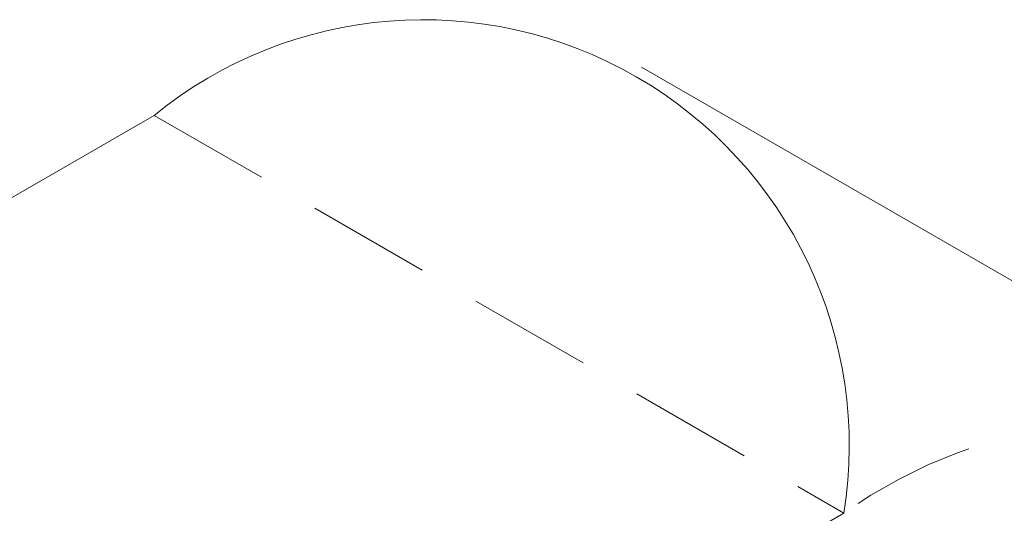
# Model space of a CAD drawing. Header units: millimetres. Extents: x 15 to 428, y 5 to 292.
# Tile 105 of 150: x 261 to 271, y 166 to 171. Entities that reach past the tile are written whole.
import ezdxf

# ---------------------------------------------------------------- set-up
doc = ezdxf.new("R2010")
doc.units = ezdxf.units.MM
doc.linetypes.add('HIDDEN', pattern=[1.905, 1.27, -0.635])

msp = doc.modelspace()

# ---------------------------------------------------------------- linework, layer by layer
at = {"color": 7, "linetype": 'Continuous', "lineweight": 15}
for p, q in [((274.802, 166.49), (267.73, 170.572)), ((237.275, 155.382), (262.731, 170.077))]:
    msp.add_line(p, q, dxfattribs=at)
at = {"color": 7, "linetype": 'HIDDEN', "lineweight": 0}
for p in [(262.731, 170.077), (244.346, 151.3)]:
    msp.add_line(p, (269.802, 165.995), dxfattribs=at)
at = {"color": 7, "linetype": 'Continuous', "lineweight": 15}
msp.add_arc((265.491, 166.693), 4.367, 350.786, 129.2033, dxfattribs=at)
at = {"color": 7, "linetype": 'HIDDEN', "lineweight": 0}
msp.add_arc((272.733, 161.891), 5.043, 65.7782, 125.5323, dxfattribs=at)

doc.saveas('drawing.dxf')
